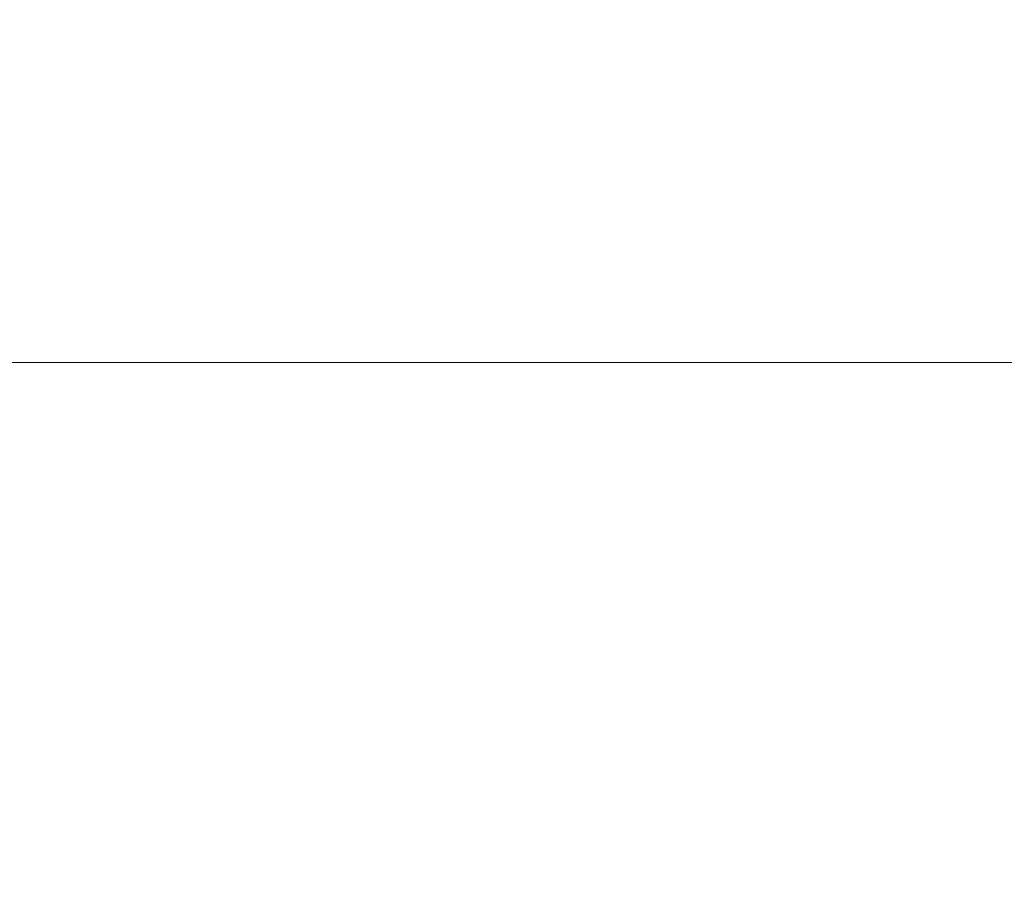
# Model space of a CAD drawing. Header units: millimetres. Extents: x 0 to 1118, y 0 to 864.
# Tile 29 of 65: x 368 to 389, y 628 to 648. Entities that reach past the tile are written whole.
import ezdxf

# ---------------------------------------------------------------- set-up
doc = ezdxf.new("R2010")
doc.units = ezdxf.units.MM
doc.styles.add('SLDTEXTSTYLE0', font='ARIAL.TTF', dxfattribs={"width": 0.948})
doc.dimstyles.new('SLDDIMSTYLE0', dxfattribs={"dimtxt": 5.650301, "dimasz": 4.572, "dimexe": 0, "dimexo": 0.0625, "dimgap": 1.412575, "dimtad": 0, "dimtih": 1, "dimtoh": 1, "dimlfac": 4, "dimrnd": 1e-09, "dimzin": 12, "dimdsep": 46, "dimtxsty": 'SLDTEXTSTYLE0', "dimsah": 1, "dimcen": 0.09, "dimadec": 0, "dimazin": 3, "dimtfac": 1, "dimtofl": 0, "dimtmove": 0, "dimatfit": 3, "dimfxl": 1, "dimfrac": 2, "dimtolj": 1, "dimtzin": 12, "dimarcsym": 0})

# ---------------------------------------------------------------- blocks, each defined once
blk = doc.blocks.new('_D_6')
at = {"color": 7, "linetype": 'Continuous', "lineweight": 0}
for p, q in [((196.25, 628.034), (196.25, 641.567)), ((444.735, 628.034), (444.735, 641.567)), ((196.25, 639.967), (308.204, 639.967)), ((444.735, 639.967), (332.781, 639.967))]:
    blk.add_line(p, q, dxfattribs=at)
for points in [[(196.25, 639.967), (200.822, 639.205), (200.822, 640.729)], [(444.735, 639.967), (440.163, 640.729), (440.163, 639.205)]]:
    blk.add_solid(points, dxfattribs=at)
at = {"color": 7, "linetype": 'Continuous', "lineweight": 0, "char_height": 5.8208, "attachment_point": 1, "style": 'SLDTEXTSTYLE0'}
for s, insert in [('993.94', (308.635, 647.47)), ('(39.13)', (308.204, 638.793))]:
    blk.add_mtext(s, dxfattribs=dict(at, insert=insert))

msp = doc.modelspace()

# ---------------------------------------------------------------- dimensions: what is measured, and where the dimension line sits
at = {"color": 7, "linetype": 'Continuous', "lineweight": 0}
dim = msp.add_linear_dim(base=(444.7347, 639.967), p1=(196.2497, 626.4337), p2=(444.7347, 626.4337), angle=0, text='<>\\P(39.13)', dimstyle='SLDDIMSTYLE0', dxfattribs=at)
dim.commit()
dim.dimension.update_dxf_attribs({"geometry": '_D_6', "text_midpoint": (320.4922, 639.967), "dimtype": 160})

doc.saveas('drawing.dxf')
